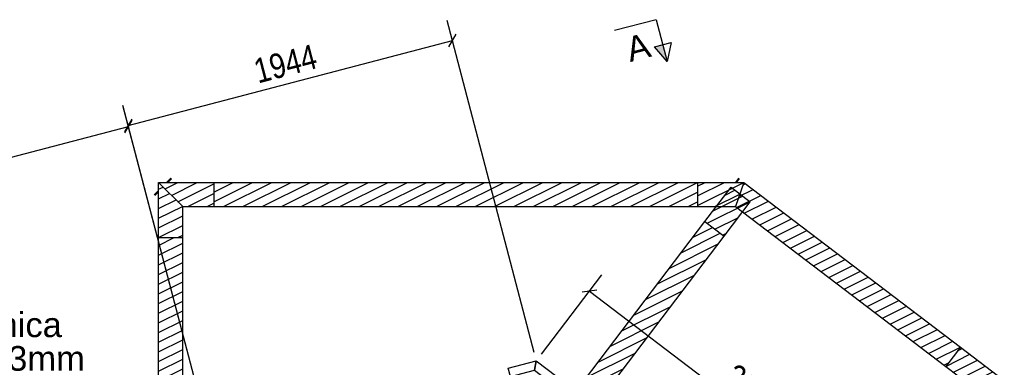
# Model space of a CAD drawing. Header units: millimetres. Extents: x 1838 to 190192, y -28 to 11710.
# Tile 61 of 80: x 115400 to 121109, y 9693 to 11710. Entities that reach past the tile are written whole.
import ezdxf

# ---------------------------------------------------------------- set-up
doc = ezdxf.new("R2010")
doc.units = ezdxf.units.MM
doc.styles.add('Arial', font='ARIAL.TTF', dxfattribs={"height": 0.2})
doc.styles.add('Arial Narrow', font='ARIALN.TTF', dxfattribs={"height": 0.2})
pattern_1 = [(26.565, (116205.1, 9276.974), (-56.1266, 28.0633), [])]
pattern_2 = [(26.565, (119373.05, 10538.26), (-56.1266, 28.0633), [])]

# ---------------------------------------------------------------- blocks, each defined once
blk = doc.blocks.new('Part-2111 - 1285')
for points in [[(116263.1, 10764.9), (116283.6, 10785.4), (116275.1, 10793.9), (116246.1, 10764.9)], [(116184.6, 10686.4), (116205.1, 10706.9), (116205.1, 10723.9), (116176.1, 10694.9)]]:
    blk.add_hatch(color=7).paths.add_polyline_path(points)
blk = doc.blocks.new('Part-2113 - 1285')
for points in [[(119560.5, 10764.9), (119576.3, 10785.7), (119566.8, 10793), (119545.4, 10764.9)], [(119676.1, 10705.4), (119678.2, 10708.2), (119668.6, 10715.5), (119666.5, 10712.7)]]:
    blk.add_hatch(color=7).paths.add_polyline_path(points)
blk = doc.blocks.new('Part-58050 - 1285')
h = blk.add_hatch()
h.set_pattern_fill('', color=96, scale=50, style=0, pattern_type=0)
h.set_pattern_definition(pattern_1)
h.paths.add_polyline_path([(116205.1, 10444.9), (116205.1, 9277), (116257.7, 9277), (116345.1, 9299.9), (116345.1, 10444.9)])
h = blk.add_hatch()
h.set_pattern_fill('', color=96, scale=50, style=0, pattern_type=0)
h.set_pattern_definition(pattern_1)
h.paths.add_polyline_path([(116219.2, 8925.6), (116235, 8929.8), (116235, 8935), (116221.6, 8931.5)])
h = blk.add_hatch()
h.set_pattern_fill('', color=96, scale=50, style=0, pattern_type=0)
h.set_pattern_definition(pattern_1)
h.paths.add_polyline_path([(116205.1, 7882.7), (116235, 7890.6), (116235, 7895.8), (116205.1, 7887.9)])
h = blk.add_hatch()
h.set_pattern_fill('', color=96, scale=50, style=0, pattern_type=0)
h.set_pattern_definition(pattern_1)
h.paths.add_polyline_path([(116345.1, 6779.3), (116345.1, 6779.6), (116326.3, 6794), (116325.8, 6794)])
h = blk.add_hatch()
h.set_pattern_fill('', color=96, scale=50, style=0, pattern_type=0)
h.set_pattern_definition(pattern_1)
h.paths.add_polyline_path([(116345.1, 6598.9), (116345.1, 6691.4), (116278.6, 6742), (116271.6, 6747.3), (116231.2, 6778), (116205.1, 6771.2), (116205.1, 6598.9)])
at = {"color": 96}
for p, q in [((116205.1, 9277), (116205.1, 10444.9)), ((116205.1, 10444.9), (116345.1, 10444.9)), ((116345.1, 9299.9), (116345.1, 10444.9)), ((116205.1, 7882.7), (116205.1, 7887.9)), ((116205.1, 6598.9), (116205.1, 6771.2)), ((116345.1, 6779.3), (116345.1, 6779.6)), ((116345.1, 6598.9), (116345.1, 6691.4)), ((116205.1, 6598.9), (116345.1, 6598.9))]:
    blk.add_line(p, q, dxfattribs=at)
blk = doc.blocks.new('Part-58080 - 1285')
h = blk.add_hatch()
h.set_pattern_fill('', color=96, scale=50, style=0, pattern_type=0)
h.set_pattern_definition([(26.565, (120769.38, 9698.133), (-56.1266, 28.063), [])])
h.paths.add_polyline_path([(120854.1, 9809.6), (120769.4, 9698.1), (120912.7, 9589.2), (120929.5, 9591.5), (121005.8, 9601.9), (121108.8, 9615.9), (120997.4, 9700.6)])
at = {"color": 96}
for p, q in [((120854.1, 9809.6), (120769.4, 9698.1)), ((120854.1, 9809.6), (121108.8, 9615.9)), ((120769.4, 9698.1), (120912.7, 9589.2)), ((121108.8, 9615.9), (120912.7, 9589.2))]:
    blk.add_line(p, q, dxfattribs=at)
blk = doc.blocks.new('Part-59910 - 1285')
at = {"color": 7}
for p, q in [((118395, 9730.6), (118384.2, 9676)), ((118395, 9730.6), (118514, 9640.1)), ((118384.2, 9676), (118483.8, 9600.3))]:
    blk.add_line(p, q, dxfattribs=at)
blk = doc.blocks.new('Part-58052 - 1285')
h = blk.add_hatch()
h.set_pattern_fill('', color=96, scale=50, style=0, pattern_type=0)
h.set_pattern_definition([(26.565, (116205.1, 10444.883), (-56.1266, 28.063), [])])
h.paths.add_polyline_path([(116205.1, 10764.9), (116205.1, 10444.9), (116345.1, 10444.9), (116345.1, 10624.9)])
at = {"color": 96}
for p, q in [((116205.1, 10444.9), (116205.1, 10764.9)), ((116205.1, 10764.9), (116345.1, 10624.9)), ((116345.1, 10444.9), (116345.1, 10624.9)), ((116205.1, 10444.9), (116345.1, 10444.9))]:
    blk.add_line(p, q, dxfattribs=at)
blk = doc.blocks.new('Part-58053 - 1285')
h = blk.add_hatch()
h.set_pattern_fill('', color=96, scale=50, style=0, pattern_type=0)
h.set_pattern_definition([(26.565, (116205.1, 10764.883), (-56.1266, 28.063), [])])
h.paths.add_polyline_path([(116525.1, 10764.9), (116205.1, 10764.9), (116345.1, 10624.9), (116525.1, 10624.9)])
at = {"color": 96}
for p, q in [((116205.1, 10764.9), (116345.1, 10624.9)), ((116205.1, 10764.9), (116525.1, 10764.9)), ((116525.1, 10764.9), (116525.1, 10624.9)), ((116345.1, 10624.9), (116525.1, 10624.9))]:
    blk.add_line(p, q, dxfattribs=at)
blk = doc.blocks.new('Part-58055 - 1285')
h = blk.add_hatch()
h.set_pattern_fill('', color=96, scale=50, style=0, pattern_type=0)
h.set_pattern_definition([(26.565, (119597.91, 10764.883), (-56.127, 28.063), [])])
h.paths.add_polyline_path([(119550.7, 10624.9), (119597.9, 10764.9), (119330.1, 10764.9), (119330.1, 10624.9)])
at = {"color": 96}
for p, q in [((119330.1, 10764.9), (119330.1, 10624.9)), ((119330.1, 10764.9), (119597.9, 10764.9)), ((119597.9, 10764.9), (119550.7, 10624.9)), ((119330.1, 10624.9), (119550.7, 10624.9))]:
    blk.add_line(p, q, dxfattribs=at)
blk = doc.blocks.new('Part-58056 - 1285')
h = blk.add_hatch()
h.set_pattern_fill('', color=96, scale=50, style=0, pattern_type=0)
h.set_pattern_definition([(26.565, (116525.1, 10764.883), (-56.1266, 28.0633), [])])
h.paths.add_polyline_path([(119330.1, 10764.9), (116525.1, 10764.9), (116525.1, 10624.9), (119330.1, 10624.9)])
at = {"color": 96}
for p, q in [((116525.1, 10764.9), (116525.1, 10624.9)), ((116525.1, 10764.9), (119330.1, 10764.9)), ((119330.1, 10764.9), (119330.1, 10624.9)), ((116525.1, 10624.9), (119330.1, 10624.9))]:
    blk.add_line(p, q, dxfattribs=at)
blk = doc.blocks.new('Part-58079 - 1285')
h = blk.add_hatch()
h.set_pattern_fill('', color=96, scale=50, style=0, pattern_type=0)
h.set_pattern_definition([(26.565, (120854.124, 9809.57), (-56.1266, 28.0633), [])])
h.paths.add_polyline_path([(120769.4, 9698.1), (120854.1, 9809.6), (119597.9, 10764.9), (119550.7, 10624.9), (119591.3, 10594)])
at = {"color": 96}
for p, q in [((119597.9, 10764.9), (119550.7, 10624.9)), ((119597.9, 10764.9), (120854.1, 9809.6)), ((119550.7, 10624.9), (120769.4, 9698.1)), ((120854.1, 9809.6), (120769.4, 9698.1))]:
    blk.add_line(p, q, dxfattribs=at)
blk = doc.blocks.new('Part-58082 - 1285')
h = blk.add_hatch()
h.set_pattern_fill('', color=96, scale=50, style=0, pattern_type=0)
h.set_pattern_definition(pattern_2)
h.paths.add_polyline_path([(119426, 10498), (119373, 10538.3), (118625.5, 9555.3), (118737, 9470.5), (119484.5, 10453.5), (119431.6, 10493.8)])
h = blk.add_hatch()
h.set_pattern_fill('', color=96, scale=50, style=0, pattern_type=0)
h.set_pattern_definition(pattern_2)
h.paths.add_polyline_path([(118685.5, 9402.9), (118694.6, 9414.8), (118641.7, 9455.1), (118636.1, 9459.3), (118583.2, 9499.6), (118574.1, 9487.6)])
h = blk.add_hatch()
h.set_pattern_fill('', color=96, scale=50, style=0, pattern_type=0)
h.set_pattern_definition(pattern_2)
h.paths.add_polyline_path([(118551.5, 9423.1), (118554.6, 9427.1), (118537.8, 9439.9), (118534.7, 9435.8)])
h = blk.add_hatch()
h.set_pattern_fill('', color=96, scale=50, style=0, pattern_type=0)
h.set_pattern_definition(pattern_2)
h.paths.add_polyline_path([(117222.7, 7600.7), (117281.2, 7556.2), (117222.7, 7600.7), (117169.7, 7640.9)])
h = blk.add_hatch()
h.set_pattern_fill('', color=96, scale=50, style=0, pattern_type=0)
h.set_pattern_definition(pattern_2)
h.paths.add_polyline_path([(116657.9, 6967.9), (116762.3, 6995.4), (116773.3, 6998.3), (116827.3, 7012.5)])
h = blk.add_hatch()
h.set_pattern_fill('', color=96, scale=50, style=0, pattern_type=0)
h.set_pattern_definition(pattern_2)
h.paths.add_polyline_path([(116482.1, 6505.5), (116518.5, 6553.3), (116465.5, 6593.5), (116415.8, 6631.3), (116415.8, 6637.6), (116410.1, 6642), (116370.7, 6590.3)])
at = {"color": 96}
for p, q in [((118625.5, 9555.3), (119373, 10538.3)), ((119373, 10538.3), (119484.5, 10453.5)), ((118737, 9470.5), (119484.5, 10453.5)), ((118574.1, 9487.6), (118583.2, 9499.6)), ((118534.7, 9435.8), (118537.8, 9439.9)), ((118685.5, 9402.9), (118694.6, 9414.8)), ((116370.7, 6590.3), (116410.1, 6642)), ((116370.7, 6590.3), (116482.1, 6505.5)), ((116482.1, 6505.5), (116518.5, 6553.3))]:
    blk.add_line(p, q, dxfattribs=at)
blk = doc.blocks.new('Part-58083 - 1285')
h = blk.add_hatch()
h.set_pattern_fill('', color=96, scale=50, style=0, pattern_type=0)
h.set_pattern_definition([(26.565, (119635.816, 10652.51), (-56.1266, 28.063), [])])
h.paths.add_polyline_path([(119484.5, 10453.5), (119635.8, 10652.5), (119524.4, 10737.3), (119373, 10538.3)])
at = {"color": 96}
for p, q in [((119373, 10538.3), (119524.4, 10737.3)), ((119524.4, 10737.3), (119635.8, 10652.5)), ((119484.5, 10453.5), (119635.8, 10652.5)), ((119373, 10538.3), (119484.5, 10453.5))]:
    blk.add_line(p, q, dxfattribs=at)
blk = doc.blocks.new('Part-59911 - 1285')
at = {"color": 7}
for p, q in [((118232.1, 9687.1), (118395, 9730.6)), ((118384.2, 9676), (118395, 9730.6)), ((118244.8, 9638.7), (118232.1, 9687.1)), ((118244.8, 9638.7), (118384.2, 9676))]:
    blk.add_line(p, q, dxfattribs=at)
blk = doc.blocks.new('StraightDimension-72077 - 1285')
at = {"color": 174}
for p, q in [((118382.3, 9779), (117878.9, 11704.1)), ((117887.9, 11551.4), (117930.7, 11624.6)), ((116028.8, 11096.3), (117909.3, 11588)), ((116476, 9386.1), (115998.5, 11212.4)), ((116050.3, 11132.9), (116007.4, 11059.7))]:
    blk.add_line(p, q, dxfattribs=at)
at = {"color": 30, "style": 'Arial Narrow'}
blk.add_text('1944', height=143.16, rotation=14.6563, dxfattribs=at).set_placement((116781.5, 11338.7))
blk = doc.blocks.new('StraightDimension-72078 - 1285')
at = {"color": 174}
for p, q in [((116476, 9386.1), (116000.4, 11205.2)), ((104909.1, 8181), (116030.7, 11089.1)), ((116009.3, 11052.5), (116052.2, 11125.7))]:
    blk.add_line(p, q, dxfattribs=at)
blk = doc.blocks.new('StraightDimension-72115 - 1285')
at = {"color": 174}
for p, q in [((118426.1, 9769.8), (118775.9, 10229.8)), ((118745.3, 10140), (118661.3, 10128.6)), ((118703.3, 10134.3), (120470.2, 8790.6)), ((120193, 8426.1), (120542.8, 8886.1)), ((120428.1, 8784.9), (120512.2, 8796.3))]:
    blk.add_line(p, q, dxfattribs=at)
at = {"color": 30, "style": 'Arial Narrow'}
blk.add_text('2220', height=143.16, rotation=322.7463, dxfattribs=at).set_placement((119468.8, 9608.7))
blk = doc.blocks.new('Text-71288 - 1285')
at = {"color": 136}
for p in [(114513.2, 9642.7), (116355.1, 9007)]:
    blk.add_line(p, (115807.2, 9642.7), dxfattribs=at)
at = {"color": 30, "style": 'Arial'}
for s, p in [('maskownica ', (114543.2, 9867.7)), ('z blachy 3mm', (114543.2, 9672.7))]:
    blk.add_text(s, height=143.262, dxfattribs=at).set_placement(p)
blk = doc.blocks.new('SectionMark-72543 - 1285')
blk.add_hatch(color=5).paths.add_polyline_path([(119079.6, 11551.7), (119128, 11564.4), (119153.4, 11467.7)])
at = {"color": 5}
for p, q in [((119089.8, 11709.5), (118848, 11645.9)), ((119089.8, 11709.5), (119153.4, 11467.7)), ((119079.6, 11551.7), (119176.3, 11577.2)), ((119153.4, 11467.7), (119079.6, 11551.7)), ((119176.3, 11577.2), (119153.4, 11467.7))]:
    blk.add_line(p, q, dxfattribs=at)
at = {"color": 5, "style": 'Arial'}
blk.add_text('A', height=143.3, rotation=14.7422, dxfattribs=at).set_placement((118939.1, 11463.1))

msp = doc.modelspace()

# ---------------------------------------------------------------- block references
for name in ['SectionMark-72543 - 1285', 'StraightDimension-72077 - 1285', 'StraightDimension-72078 - 1285', 'Part-2111 - 1285', 'Part-2113 - 1285', 'Part-58052 - 1285', 'Part-58053 - 1285', 'Part-58056 - 1285', 'Part-58055 - 1285', 'Part-58083 - 1285', 'Part-58079 - 1285', 'Part-58082 - 1285', 'Part-58050 - 1285', 'StraightDimension-72115 - 1285', 'Text-71288 - 1285', 'Part-58080 - 1285', 'Part-59911 - 1285', 'Part-59910 - 1285']:
    msp.add_blockref(name, (0, 0))

doc.saveas('drawing.dxf')
